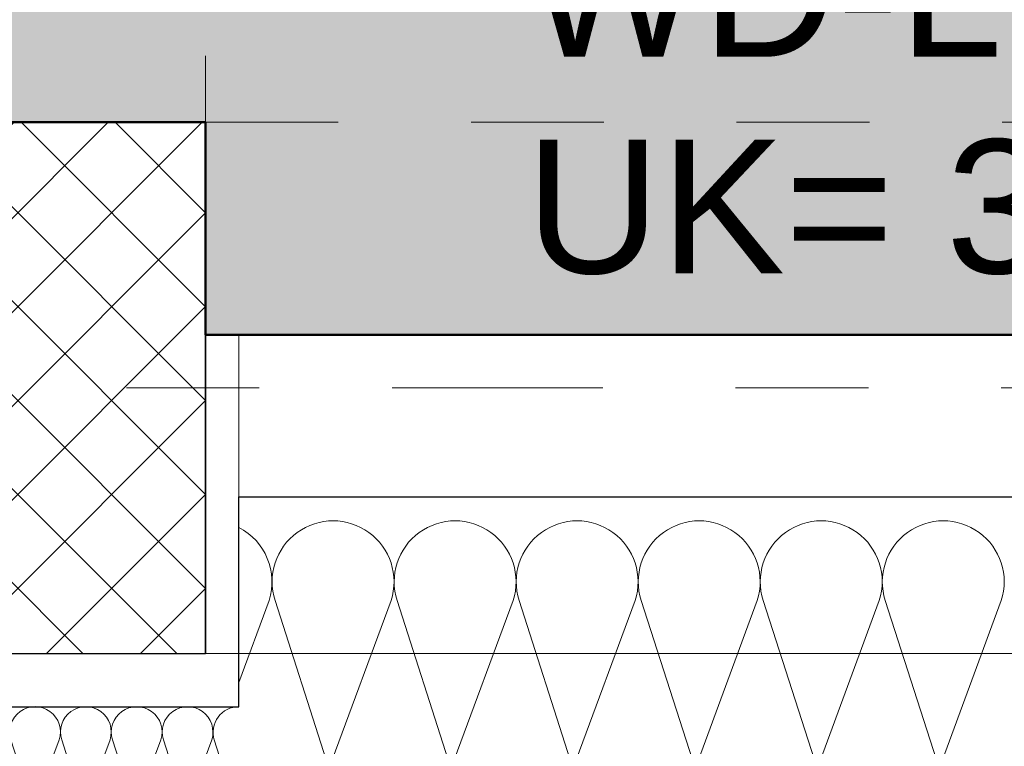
# Model space of a CAD drawing. Header units: metres. Extents: x -273 to 6, y -183 to 13.
# Tile 13 of 33: x -175.361 to -174.619, y -39.717 to -39.17. Entities that reach past the tile are written whole.
import ezdxf

# ---------------------------------------------------------------- set-up
doc = ezdxf.new("R2010")
doc.units = ezdxf.units.M
doc.header["$LTSCALE"] = 0.05
doc.header["$PDMODE"] = 1
doc.header["$PDSIZE"] = -2
doc.linetypes.add('Linienart-20', pattern=[2.116531, 1.058062, -1.058469])
doc.linetypes.add('Linienart-53', pattern=[5.291531, 3.175, -1.058062, 0.352704, -0.705764])
doc.layers.get('0').update_dxf_attribs({"lineweight": 25})
for name, color, linetype, lineweight, true_color in [('30 -32 Gründung- 2 Flachgründungen u. Bodenplatten', 7, 'Continuous', 9, 0xff6633), ('30 -33 Aussenwände- 3 Aussenstützen', 7, 'Continuous', 50, 0x0000dd), ('30 -33 Aussenwände- 7 Fassade_ Elemente', 7, 'Continuous', 9, 0x00aacc), ('30 -34 Innenwände- 11 Durchbruch', 4, 'Continuous', 9, 0x00ffff), ('30 -35 Decken- 1 Konstruktion-Träger- Stahlbeton', 7, 'Continuous', 13, 0x33aa00), ('70 -75 Raumstempel- 1 Raumstempel', 1, 'Continuous', 50, 0xff0000), ('70 -76 Bemaßung- 2 Allgemein', 7, 'Continuous', 5, 0x6666cc)]:
    doc.layers.add(name, color=color, linetype=linetype, lineweight=lineweight, true_color=true_color)
doc.layers.add('70 -71 Achsen- 1 Gebäudeachsen', color=7, linetype='Linienart-53', lineweight=18)
doc.layers.add('Keine', color=7, linetype='Continuous', lineweight=9)
doc.styles.add('Arial', font='arial.ttf')
doc.dimstyles.new('k+k 1_50', dxfattribs={"dimtxt": 0.100689, "dimasz": 0.05302, "dimexe": 0.05, "dimexo": 0.15, "dimgap": 0.01, "dimtad": 1, "dimdec": 3, "dimtxsty": 'Arial', "dimblk": 'VW_SLASH', "dimblk1": 'VW_SLASH', "dimblk2": 'VW_SLASH', "dimcen": 0, "dimdle": 0.05, "dimadec": 3, "dimazin": 0, "dimtfac": 0.75, "dimtdec": 3, "dimtix": 1, "dimtmove": 0, "dimatfit": 0, "dimldrblk": 'VW_SLASH-1', "dimfxl": 0.125, "dimfxlon": 1, "dimfrac": 2, "dimtolj": 1, "dimarcsym": 0})
doc.dimstyles.new('k+k_klein', dxfattribs={"dimtxt": 0.100689, "dimasz": 0.05302, "dimexe": 0.05, "dimexo": 0.15, "dimgap": 0.005, "dimtad": 1, "dimdec": 3, "dimtxsty": 'Arial', "dimblk": 'VW_SLASH-2', "dimblk1": 'VW_SLASH-2', "dimblk2": 'VW_SLASH-2', "dimcen": 0, "dimdle": 0.025, "dimadec": 3, "dimazin": 0, "dimtfac": 0.75, "dimtdec": 3, "dimtix": 1, "dimtmove": 0, "dimatfit": 0, "dimldrblk": 'VW_FILLEDARROW', "dimfxl": 0.1, "dimfxlon": 1, "dimfrac": 2, "dimtolj": 1, "dimarcsym": 0})

# ---------------------------------------------------------------- blocks, each defined once
blk = doc.blocks.new('Gruppe-1219')
at = {"color": 255}
blk.add_wipeout([(-176.018, -31.19704), (-176.018, -39.44704), (-175.221, -39.44704), (-175.221, -31.19704)], dxfattribs=at).dxf.layer = '30 -33 Aussenwände- 7 Fassade_ Elemente'
blk = doc.blocks.new('Gruppe-2048')
at = {"layer": '30 -33 Aussenwände- 7 Fassade_ Elemente', "lineweight": 9, "transparency": 33554687, "flags": 128}
for points in [[(0.10157, -4.05306, 0.324435), (0.12293, -4.04609, 0.324435), (0.12295, -4.02363, 0.324435), (0.1016, -4.01663), (0.05159, -4.03266, -0.324488), (0.03023, -4.02567, -0.324488), (0.03025, -4.0032, -0.324488), (0.05162, -3.99623), (0.1016, -4.01476, 0.324435), (0.12296, -4.00779, 0.324435), (0.12298, -3.98532, 0.324435), (0.10163, -3.97833), (0.05162, -3.99436, -0.324488), (0.03026, -3.98737, -0.324488), (0.03028, -3.96489, -0.324488), (0.05165, -3.95793), (0.10163, -3.97645, 0.324435), (0.12299, -3.96949, 0.324435), (0.12301, -3.94702, 0.324435), (0.10166, -3.94003), (0.05165, -3.95606, -0.767982), (0.03163, -3.92497)], [(0.12598, -3.92504, -0.426771), (0.10166, -3.93815), (0.06615, -3.92499)], [(0.10152, -4.12966, 1.372583), (0.10154, -4.09324), (0.05153, -4.10927, -1.372995), (0.05156, -4.07284), (0.10154, -4.09136, 1.372583), (0.10157, -4.05493), (0.05156, -4.07096, -1.372995), (0.05159, -4.03454), (0.10157, -4.05306, 1.372583), (0.1016, -4.01663), (0.05159, -4.03266, -1.372995), (0.05162, -3.99623), (0.1016, -4.01476, 1.372583), (0.10163, -3.97833), (0.05162, -3.99436, -1.372995), (0.05165, -3.95793)], [(0.1265, -4.15004, 0.513088), (0.10151, -4.13154), (0.0515, -4.14757, -1.372995), (0.05153, -4.11114), (0.10152, -4.12966, 1.372583), (0.10154, -4.09324), (0.05153, -4.10927, -1.372995), (0.05156, -4.07284), (0.10154, -4.09136, 1.372583), (0.10157, -4.05493)]]:
    blk.add_lwpolyline(points, format="xyb", dxfattribs=at)
blk = doc.blocks.new('Gruppe-2049')
at = {"layer": '30 -33 Aussenwände- 7 Fassade_ Elemente', "transparency": 33554687}
blk.add_blockref('Gruppe-2048', (0, 0), dxfattribs=at)
blk = doc.blocks.new('Dämmung-149')
at = {"layer": '30 -33 Aussenwände- 7 Fassade_ Elemente', "color": 7, "transparency": 33554687}
blk.add_blockref('Gruppe-2049', (0, 0), dxfattribs=at)
at = {"layer": '30 -33 Aussenwände- 7 Fassade_ Elemente', "color": 0, "flags": 1}
for tag in ['prm0_value', 'prm1_value', 'prm2_value', 'prm3_value', 'prm4_value', 'prm5_value', 'prm6_value', 'instanceID', 'prm0_name', 'prm0_type', 'prm1_name', 'prm1_type', 'prm2_name', 'prm2_type', 'prm3_name', 'prm3_type', 'prm4_name', 'prm4_type', 'prm5_name', 'prm5_type', 'prm6_name', 'prm6_type', 'IFC_UUID']:
    blk.add_attdef(tag, (-175.42104, -39.83011), '', height=0.00018, dxfattribs=at)
blk = doc.blocks.new('Gruppe-2054')
at = {"layer": '30 -33 Aussenwände- 7 Fassade_ Elemente', "lineweight": 9, "transparency": 33554687, "flags": 128}
for points in [[(3.04499, 0.0815), (3.00063, -0.0385, 1.372583), (3.08805, -0.0385), (3.04949, 0.0815, -1.372995)], [(3.13691, 0.0815), (3.09255, -0.0385, 1.372583), (3.17998, -0.0385), (3.14141, 0.0815, -1.372995)], [(3.22884, 0.0815), (3.18448, -0.0385, 1.372583), (3.27191, -0.0385), (3.23334, 0.0815, -1.372995)], [(3.32077, 0.0815), (3.27641, -0.0385, 1.372583), (3.36383, -0.0385), (3.32527, 0.0815, -1.372995)], [(3.41269, 0.0815), (3.36833, -0.0385, 1.372583), (3.45576, -0.0385), (3.41719, 0.0815, -1.372995)], [(3.27641, -0.0385, 0.324435), (3.29316, -0.08975, 0.324435), (3.34708, -0.08975, 0.324435), (3.36383, -0.0385), (3.32527, 0.0815, -0.324488), (3.34201, 0.13277, -0.324488), (3.39595, 0.13277, -0.324488), (3.41269, 0.0815), (3.36833, -0.0385, 0.324435), (3.38509, -0.08975, 0.324435), (3.43901, -0.08975, 0.324435), (3.45576, -0.0385), (3.41719, 0.0815, -0.324488), (3.43394, 0.13277, -0.324488), (3.48787, 0.13277, -0.324488), (3.50462, 0.0815), (3.46026, -0.0385, 0.324435), (3.47701, -0.08975, 0.324435), (3.53093, -0.08975, 0.324435), (3.54769, -0.0385), (3.50912, 0.0815, -0.679113), (3.575, 0.13581)], [(3.575, -0.09347, -0.367823), (3.55219, -0.0385), (3.575, 0.02321)]]:
    blk.add_lwpolyline(points, format="xyb", dxfattribs=at)
blk = doc.blocks.new('Gruppe-2055')
at = {"layer": '30 -33 Aussenwände- 7 Fassade_ Elemente', "transparency": 33554687}
blk.add_blockref('Gruppe-2054', (0, 0), dxfattribs=at)
blk = doc.blocks.new('Dämmung-151')
at = {"layer": '30 -33 Aussenwände- 7 Fassade_ Elemente', "color": 7, "transparency": 33554687}
blk.add_blockref('Gruppe-2055', (0, 0), dxfattribs=at)
at = {"layer": '30 -33 Aussenwände- 7 Fassade_ Elemente', "color": 0, "flags": 1}
for tag in ['instanceID', 'prm0_value', 'prm1_value', 'prm2_value', 'prm3_value', 'prm4_value', 'prm5_value', 'prm6_value', 'IFC_UUID', 'prm0_name', 'prm0_type', 'prm1_name', 'prm1_type', 'prm2_name', 'prm2_type', 'prm3_name', 'prm3_type', 'prm4_name', 'prm4_type', 'prm5_name', 'prm5_type', 'prm6_name', 'prm6_type']:
    blk.add_attdef(tag, (-175.196, -39.83723), '', height=0.00018, dxfattribs=at)
blk = doc.blocks.new('Gruppe-2062')
at = {"color": 255}
blk.add_wipeout([(-167.821, -40.04404), (-175.421, -40.04404), (-175.421, -39.24704), (-167.821, -39.24704)], dxfattribs=at).dxf.layer = '30 -33 Aussenwände- 7 Fassade_ Elemente'
blk.add_wipeout([(-168.046, -39.80204), (-168.046, -39.40704), (-175.196, -39.40704), (-175.196, -39.80204), (-175.351, -39.80204), (-175.351, -40.04404), (-167.891, -40.04404), (-167.891, -39.80204)], dxfattribs=at).dxf.layer = '30 -33 Aussenwände- 7 Fassade_ Elemente'
at = {"layer": '30 -33 Aussenwände- 7 Fassade_ Elemente', "flags": 128}
blk.add_lwpolyline([(-168.046, -39.80204), (-168.046, -39.40704), (-175.196, -39.40704), (-175.196, -39.80204), (-175.351, -39.80204), (-175.351, -40.04404), (-167.891, -40.04404), (-167.891, -39.80204)], close=True, dxfattribs=at)
at = {"color": 255, "lineweight": 25}
blk.add_wipeout([(-167.821, -39.80204), (-175.421, -39.80204), (-175.421, -39.68704), (-175.196, -39.68704), (-175.196, -39.52904), (-168.046, -39.52904), (-168.046, -39.68687), (-167.821, -39.68687)], dxfattribs=at).dxf.layer = '30 -33 Aussenwände- 7 Fassade_ Elemente'
at = {"layer": '30 -33 Aussenwände- 7 Fassade_ Elemente', "lineweight": 25, "flags": 128}
blk.add_lwpolyline([(-175.421, -39.68704), (-175.196, -39.68704), (-175.196, -39.52904), (-168.046, -39.52904), (-168.046, -39.68687), (-167.821, -39.68687)], dxfattribs=at)
at = {"layer": '30 -33 Aussenwände- 7 Fassade_ Elemente'}
for name, p, rotation in [('Dämmung-151', (-171.621, -39.64554), 180), ('Dämmung-149', (-179.346, -39.81354), 90)]:
    blk.add_blockref(name, p, dxfattribs=dict(at, rotation=rotation))
blk = doc.blocks.new('Gruppe-9007')
at = {"layer": '30 -35 Decken- 1 Konstruktion-Träger- Stahlbeton', "color": 7, "linetype": 'Linienart-20', "lineweight": 13, "transparency": 33554687}
for p, q in [((-175.221, -39.24704), (-160.421, -39.24704)), ((-175.221, -39.64704), (-160.421, -39.64704))]:
    blk.add_line(p, q, dxfattribs=at)
at = {"layer": '30 -35 Decken- 1 Konstruktion-Träger- Stahlbeton', "color": 7, "linetype": 'Continuous', "lineweight": 35, "transparency": 33554687, "flags": 128}
blk.add_lwpolyline([(-175.221, -39.24704), (-175.221, -39.64704)], dxfattribs=at)
at = {"layer": '30 -35 Decken- 1 Konstruktion-Träger- Stahlbeton', "color": 0, "flags": 1}
for tag in ['instanceID', 'IFC_UUID']:
    blk.add_attdef(tag, (-175.221, -39.64704), '', height=0.00018, dxfattribs=at)
blk = doc.blocks.new('Gruppe-9034')
at = {"layer": '30 -35 Decken- 1 Konstruktion-Träger- Stahlbeton', "color": 7, "linetype": 'Linienart-20', "lineweight": 13, "transparency": 33554687}
blk.add_line((-175.221, -31.39704), (-175.221, -39.24704), dxfattribs=at)
at = {"layer": '30 -35 Decken- 1 Konstruktion-Träger- Stahlbeton', "color": 7, "linetype": 'Continuous', "lineweight": 35, "transparency": 33554687, "flags": 128}
blk.add_lwpolyline([(-175.221, -39.24704), (-175.621, -39.24704)], dxfattribs=at)
at = {"layer": '30 -35 Decken- 1 Konstruktion-Träger- Stahlbeton', "color": 0, "flags": 1}
for tag in ['instanceID', 'IFC_UUID']:
    blk.add_attdef(tag, (-175.621, -39.24704), '', height=0.00018, dxfattribs=at)
blk = doc.blocks.new('Gruppe-10851')
at = {"layer": '30 -33 Aussenwände- 3 Aussenstützen', "linetype": 'Continuous', "lineweight": 9, "transparency": 33554687}
for p, q in [((-175.421, -39.39704), (-175.421, -39.49704)), ((-175.471, -39.44704), (-175.371, -39.44704))]:
    blk.add_line(p, q, dxfattribs=at)
blk = doc.blocks.new('Gruppe-10852')
at = {"color": 255, "lineweight": 25, "transparency": 33554687}
blk.add_wipeout([(-175.221, -39.24704), (-175.621, -39.24704), (-175.621, -39.64704), (-175.221, -39.64704)], dxfattribs=at).dxf.layer = '30 -33 Aussenwände- 3 Aussenstützen'
at = {"layer": '30 -33 Aussenwände- 3 Aussenstützen', "linetype": 'Continuous', "lineweight": 9, "transparency": 33554687}
h = blk.add_hatch(dxfattribs=at)
h.set_pattern_fill('Beton 1mm SRF', style=0, pattern_type=2)
h.set_pattern_definition([(45, (0, 0), (0.03535534, -0.03535534), []), (-45, (0, 0), (0.03535534, 0.03535534), [])])
h.paths.add_polyline_path([(-175.221, -39.24704), (-175.621, -39.24704), (-175.621, -39.64704), (-175.221, -39.64704)])
at = {"layer": '30 -33 Aussenwände- 3 Aussenstützen', "lineweight": 25, "transparency": 33554687, "flags": 128}
blk.add_lwpolyline([(-175.221, -39.24704), (-175.621, -39.24704), (-175.621, -39.64704), (-175.221, -39.64704)], close=True, dxfattribs=at)
at = {"layer": '30 -33 Aussenwände- 3 Aussenstützen', "transparency": 33554687}
blk.add_blockref('Gruppe-10851', (0, 0), dxfattribs=at)
blk = doc.blocks.new('Gruppe-10853')
at = {"layer": '30 -33 Aussenwände- 3 Aussenstützen', "color": 7}
blk.add_blockref('Gruppe-10852', (0, 0), dxfattribs=at)
at = {"layer": '30 -33 Aussenwände- 3 Aussenstützen', "color": 0, "flags": 1}
for tag in ['instanceID', 'IFC_UUID']:
    blk.add_attdef(tag, (-175.621, -39.64704), '', height=0.00018, dxfattribs=at)
blk = doc.blocks.new('Gruppe-11691')
at = {"layer": '30 -32 Gründung- 2 Flachgründungen u. Bodenplatten', "transparency": 33554687, "flags": 128}
blk.add_lwpolyline([(-114.421, -0.24704), (-168.021, -0.24704), (-168.021, -8.49704), (-175.621, -8.49704), (-175.621, -39.64704), (-160.346, -39.64704), (-160.346, -34.34704), (-170.321, -34.34704), (-170.321, -13.79704), (-162.721, -13.79704), (-162.721, -8.57204), (-163.896, -8.57204), (-163.896, -6.69704), (-162.721, -6.69704), (-162.721, -5.54704), (-119.721, -5.54704), (-119.721, -10.46204), (-94.321, -10.46204), (-94.321, -5.54704), (-49.721, -5.54704), (-49.721, -0.24704), (-99.621, -0.24704), (-99.621, -4.91204), (-114.421, -4.91204)], close=True, dxfattribs=at)
blk.add_lwpolyline([(-114.421, -0.24704), (-168.021, -0.24704), (-168.021, -8.49704), (-175.621, -8.49704), (-175.621, -39.64704), (-160.346, -39.64704), (-160.346, -34.34704), (-170.321, -34.34704), (-170.321, -13.79704), (-162.721, -13.79704), (-162.721, -8.57204), (-163.896, -8.57204), (-163.896, -6.69704), (-162.721, -6.69704), (-162.721, -5.54704), (-119.721, -5.54704), (-119.721, -10.46204), (-94.321, -10.46204), (-94.321, -5.54704), (-49.721, -5.54704), (-49.721, -0.24704), (-99.621, -0.24704), (-99.621, -4.91204), (-114.421, -4.91204)], close=True, dxfattribs=at)
blk.add_lwpolyline([(-114.421, -0.24704), (-168.021, -0.24704), (-168.021, -8.49704), (-175.621, -8.49704), (-175.621, -39.64704), (-160.346, -39.64704), (-160.346, -34.34704), (-170.321, -34.34704), (-170.321, -13.79704), (-162.721, -13.79704), (-162.721, -8.57204), (-163.896, -8.57204), (-163.896, -6.69704), (-162.721, -6.69704), (-162.721, -5.54704), (-119.721, -5.54704), (-119.721, -10.46204), (-94.321, -10.46204), (-94.321, -5.54704), (-49.721, -5.54704), (-49.721, -0.24704), (-99.621, -0.24704), (-99.621, -4.91204), (-114.421, -4.91204)], close=True, dxfattribs=at)
blk.add_lwpolyline([(-114.421, -0.24704), (-168.021, -0.24704), (-168.021, -8.49704), (-175.621, -8.49704), (-175.621, -39.64704), (-160.346, -39.64704), (-160.346, -34.34704), (-170.321, -34.34704), (-170.321, -13.79704), (-162.721, -13.79704), (-162.721, -8.57204), (-163.896, -8.57204), (-163.896, -6.69704), (-162.721, -6.69704), (-162.721, -5.54704), (-119.721, -5.54704), (-119.721, -10.46204), (-94.321, -10.46204), (-94.321, -5.54704), (-49.721, -5.54704), (-49.721, -0.24704), (-99.621, -0.24704), (-99.621, -4.91204), (-114.421, -4.91204)], close=True, dxfattribs=at)
blk.add_lwpolyline([(-114.421, -0.24704), (-168.021, -0.24704), (-168.021, -8.49704), (-175.621, -8.49704), (-175.621, -39.64704), (-160.346, -39.64704), (-160.346, -34.34704), (-170.321, -34.34704), (-170.321, -13.79704), (-162.721, -13.79704), (-162.721, -8.57204), (-163.896, -8.57204), (-163.896, -6.69704), (-162.721, -6.69704), (-162.721, -5.54704), (-119.721, -5.54704), (-119.721, -10.46204), (-94.321, -10.46204), (-94.321, -5.54704), (-49.721, -5.54704), (-49.721, -0.24704), (-99.621, -0.24704), (-99.621, -4.91204), (-114.421, -4.91204)], close=True, dxfattribs=at)
blk.add_lwpolyline([(-114.421, -0.24704), (-168.021, -0.24704), (-168.021, -8.49704), (-175.621, -8.49704), (-175.621, -39.64704), (-160.346, -39.64704), (-160.346, -34.34704), (-170.321, -34.34704), (-170.321, -13.79704), (-162.721, -13.79704), (-162.721, -8.57204), (-163.896, -8.57204), (-163.896, -6.69704), (-162.721, -6.69704), (-162.721, -5.54704), (-119.721, -5.54704), (-119.721, -10.46204), (-94.321, -10.46204), (-94.321, -5.54704), (-49.721, -5.54704), (-49.721, -0.24704), (-99.621, -0.24704), (-99.621, -4.91204), (-114.421, -4.91204)], close=True, dxfattribs=at)
blk.add_lwpolyline([(-114.421, -0.24704), (-168.021, -0.24704), (-168.021, -8.49704), (-175.621, -8.49704), (-175.621, -39.64704), (-160.346, -39.64704), (-160.346, -34.34704), (-170.321, -34.34704), (-170.321, -13.79704), (-162.721, -13.79704), (-162.721, -8.57204), (-163.896, -8.57204), (-163.896, -6.69704), (-162.721, -6.69704), (-162.721, -5.54704), (-119.721, -5.54704), (-119.721, -10.46204), (-94.321, -10.46204), (-94.321, -5.54704), (-49.721, -5.54704), (-49.721, -0.24704), (-99.621, -0.24704), (-99.621, -4.91204), (-114.421, -4.91204)], close=True, dxfattribs=at)
blk.add_lwpolyline([(-114.421, -0.24704), (-168.021, -0.24704), (-168.021, -8.49704), (-175.621, -8.49704), (-175.621, -39.64704), (-160.346, -39.64704), (-160.346, -34.34704), (-170.321, -34.34704), (-170.321, -13.79704), (-162.721, -13.79704), (-162.721, -8.57204), (-163.896, -8.57204), (-163.896, -6.69704), (-162.721, -6.69704), (-162.721, -5.54704), (-119.721, -5.54704), (-119.721, -10.46204), (-94.321, -10.46204), (-94.321, -5.54704), (-49.721, -5.54704), (-49.721, -0.24704), (-99.621, -0.24704), (-99.621, -4.91204), (-114.421, -4.91204)], close=True, dxfattribs=at)
blk.add_lwpolyline([(-114.421, -0.24704), (-168.021, -0.24704), (-168.021, -8.49704), (-175.621, -8.49704), (-175.621, -39.64704), (-160.346, -39.64704), (-160.346, -34.34704), (-170.321, -34.34704), (-170.321, -13.79704), (-162.721, -13.79704), (-162.721, -8.57204), (-163.896, -8.57204), (-163.896, -6.69704), (-162.721, -6.69704), (-162.721, -5.54704), (-119.721, -5.54704), (-119.721, -10.46204), (-94.321, -10.46204), (-94.321, -5.54704), (-49.721, -5.54704), (-49.721, -0.24704), (-99.621, -0.24704), (-99.621, -4.91204), (-114.421, -4.91204)], close=True, dxfattribs=at)
at = {"layer": '30 -32 Gründung- 2 Flachgründungen u. Bodenplatten', "color": 0, "flags": 1}
for tag in ['instanceID', 'IFC_UUID']:
    blk.add_attdef(tag, (-175.621, -39.64704), '', height=0.00018, dxfattribs=at)
blk = doc.blocks.new('_00-EG_Tragwerk (2D)')
at = {"layer": '30 -33 Aussenwände- 7 Fassade_ Elemente', "color": 7}
blk.add_blockref('Gruppe-1219', (0, 0), dxfattribs=at)
blk.add_blockref('Gruppe-2062', (0, 0), dxfattribs=at)
at = {"layer": '30 -35 Decken- 1 Konstruktion-Träger- Stahlbeton'}
for name in ['Gruppe-9034', 'Gruppe-9007']:
    blk.add_blockref(name, (0, 0), dxfattribs=at)
at = {"layer": '30 -33 Aussenwände- 3 Aussenstützen'}
blk.add_blockref('Gruppe-10853', (0, 0), dxfattribs=at)
at = {"layer": '30 -32 Gründung- 2 Flachgründungen u. Bodenplatten', "transparency": 33554687}
blk.add_blockref('Gruppe-11691', (0, 0), dxfattribs=at)
blk = doc.blocks.new('Gruppe-13764')
at = {"layer": '30 -34 Innenwände- 11 Durchbruch', "insert": (-174.98, -39.37941), "char_height": 0.1006887, "attachment_point": 7, "line_spacing_factor": 0.970891, "style": 'Arial'}
blk.add_mtext('WD-L 0,98m/0,38m\\PUK= 3,61m ü.OKRB', dxfattribs=at)
blk = doc.blocks.new('Gruppe-13765')
at = {"layer": '30 -34 Innenwände- 11 Durchbruch', "color": 7, "transparency": 33554687}
blk.add_blockref('Gruppe-13764', (0, 0), dxfattribs=at)
blk = doc.blocks.new('Gruppe-13766')
at = {"layer": '30 -34 Innenwände- 11 Durchbruch', "color": 7, "transparency": 33554687}
blk.add_blockref('Gruppe-13765', (0, 0), dxfattribs=at)
at = {"layer": '30 -34 Innenwände- 11 Durchbruch', "color": 0, "flags": 1}
for tag in ['prm0_value', 'prm1_value', 'prm2_value', 'prm3_value', 'prm4_value', 'prm5_value', 'prm6_value', 'prm7_value', 'IFC_UUID', 'instanceID', 'prm0_name', 'prm0_type', 'prm2_name', 'prm2_type', 'prm3_name', 'prm3_type', 'prm6_name', 'prm6_type', 'prm1_name', 'prm1_type', 'prm4_name', 'prm4_type', 'prm5_name', 'prm5_type', 'prm7_name', 'prm7_type']:
    blk.add_attdef(tag, (-176.018, -39.384), '', height=0.00018, dxfattribs=at)
blk = doc.blocks.new('_EG_2D  (2D)')
at = {"layer": '70 -75 Raumstempel- 1 Raumstempel', "linetype": 'Continuous', "lineweight": 0, "true_color": 0xff0000}
blk.add_hatch(color=1, dxfattribs=at).paths.add_polyline_path([(-175.38099996, -33.54804198), (-175.38099996, -39.24704198), (-175.22099996, -39.24704198), (-175.22099996, -39.40704198), (-170.89199996, -39.40704198), (-170.89199996, -33.54804198)])
at = {"layer": '70 -75 Raumstempel- 1 Raumstempel', "flags": 128}
blk.add_lwpolyline([(-175.38099996, -33.54804198), (-175.38099996, -39.24704198), (-175.22099996, -39.24704198), (-175.22099996, -39.40704198), (-170.89199996, -39.40704198), (-170.89199996, -33.54804198)], close=True, dxfattribs=at)
at = {"layer": '30 -34 Innenwände- 11 Durchbruch'}
blk.add_blockref('Gruppe-13766', (0, 0), dxfattribs=at)
blk = doc.blocks.new('VW_SLASH')
at = {"color": 0, "linetype": 'ByBlock', "lineweight": -2, "transparency": 16777216}
blk.add_line((0.943, 0), (-1, 0), dxfattribs=at)
at = {"color": 0, "lineweight": 20, "transparency": 16777216, "flags": 128}
blk.add_lwpolyline([(0.5, 0.5), (-0.5, -0.5)], dxfattribs=at)
blk = doc.blocks.new('*D15205')
at = {"layer": '70 -76 Bemaßung- 2 Allgemein', "color": 0, "lineweight": -2}
for p, q in [((-176.643, -33.54804), (-176.818, -33.54804)), ((-176.768, -39.35402), (-176.768, -33.60106)), ((-176.643, -39.40704), (-176.818, -39.40704))]:
    blk.add_line(p, q, dxfattribs=at)
at = {"layer": 'Defpoints', "color": 0}
for p in [(-176.768, -33.54804), (-175.428, -33.54804), (-175.196, -39.40704)]:
    blk.add_point(p, dxfattribs=at)
at = {"layer": '70 -76 Bemaßung- 2 Allgemein', "color": 0, "lineweight": -2, "xscale": 0.05302001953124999, "yscale": 0.05302001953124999, "zscale": 0.05302001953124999}
for p, rotation in [((-176.768, -33.54804), 90), ((-176.768, -39.40704), 270)]:
    blk.add_blockref('VW_SLASH', p, dxfattribs=dict(at, rotation=rotation))
at = {"layer": '70 -76 Bemaßung- 2 Allgemein', "color": 0, "insert": (-176.8561, -36.47754), "char_height": 0.1006887, "attachment_point": 5, "rotation": 90, "style": 'Arial'}
blk.add_mtext('\\A1;5,85\\S9^ ;', dxfattribs=at)
blk = doc.blocks.new('VW_SLASH-1')
at = {"color": 0, "linetype": 'ByBlock', "lineweight": -2, "transparency": 16777216}
blk.add_line((0.943, 0), (-1, 0), dxfattribs=at)
at = {"color": 0, "lineweight": 5, "transparency": 16777216, "flags": 128}
blk.add_lwpolyline([(0.5, 0.5), (-0.5, -0.5)], dxfattribs=at)
blk = doc.blocks.new('*D15206')
at = {"layer": '70 -76 Bemaßung- 2 Allgemein', "color": 0, "lineweight": -2}
for p, q in [((-176.643, -39.40704), (-176.818, -39.40704)), ((-176.768, -39.99102), (-176.768, -39.46006)), ((-176.643, -40.04404), (-176.818, -40.04404))]:
    blk.add_line(p, q, dxfattribs=at)
at = {"layer": 'Defpoints', "color": 0}
for p in [(-176.768, -39.40704), (-175.196, -39.40704), (-175.381, -40.04404)]:
    blk.add_point(p, dxfattribs=at)
at = {"layer": '70 -76 Bemaßung- 2 Allgemein', "color": 0, "lineweight": -2, "xscale": 0.05302001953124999, "yscale": 0.05302001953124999, "zscale": 0.05302001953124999}
for p, rotation in [((-176.768, -39.40704), 90), ((-176.768, -40.04404), 270)]:
    blk.add_blockref('VW_SLASH', p, dxfattribs=dict(at, rotation=rotation))
at = {"layer": '70 -76 Bemaßung- 2 Allgemein', "color": 0, "insert": (-176.84533, -39.72554), "char_height": 0.1006887, "attachment_point": 5, "rotation": 90, "style": 'Arial'}
blk.add_mtext('\\A1;63\\S7^ ;', dxfattribs=at)
blk = doc.blocks.new('VW_SLASH-2')
at = {"color": 0, "linetype": 'ByBlock', "lineweight": -2, "transparency": 16777216}
blk.add_line((0.472, 0), (-1, 0), dxfattribs=at)
at = {"color": 0, "lineweight": 5, "transparency": 16777216, "flags": 128}
blk.add_lwpolyline([(0.5, 0.5), (-0.5, -0.5)], dxfattribs=at)
blk = doc.blocks.new('*D17428')
at = {"layer": '70 -76 Bemaßung- 2 Allgemein', "color": 0, "lineweight": -2}
for p, q in [((-175.421, -43.67204), (-175.421, -43.82204)), ((-175.221, -43.67204), (-175.221, -43.82204)), ((-175.27402, -43.77204), (-175.36798, -43.77204))]:
    blk.add_line(p, q, dxfattribs=at)
at = {"layer": 'Defpoints', "color": 0}
for p in [(-175.221, -39.24704), (-175.421, -40.79404), (-175.421, -43.77204)]:
    blk.add_point(p, dxfattribs=at)
at = {"layer": '70 -76 Bemaßung- 2 Allgemein', "color": 0, "lineweight": -2, "xscale": 0.05302001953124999, "yscale": 0.05302001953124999, "zscale": 0.05302001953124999, "rotation": 180}
blk.add_blockref('VW_SLASH-2', (-175.421, -43.77204), dxfattribs=at)
at = {"layer": '70 -76 Bemaßung- 2 Allgemein', "color": 0, "lineweight": -2, "xscale": 0.05302001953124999, "yscale": 0.05302001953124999, "zscale": 0.05302001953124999}
blk.add_blockref('VW_SLASH-2', (-175.221, -43.77204), dxfattribs=at)
at = {"layer": '70 -76 Bemaßung- 2 Allgemein', "color": 0, "insert": (-175.321, -43.71064), "char_height": 0.100689, "attachment_point": 5, "style": 'Arial'}
blk.add_mtext('\\A1;20', dxfattribs=at)
blk = doc.blocks.new('VW_FILLEDARROW')
at = {"linetype": 'Continuous', "lineweight": 0, "transparency": 16777216}
blk.add_hatch(color=0, dxfattribs=at).paths.add_polyline_path([(-2.829, 0.758), (0, 0), (-2.829, -0.758)])
at = {"color": 0, "lineweight": 5, "transparency": 16777216, "flags": 128}
blk.add_lwpolyline([(-2.829, 0.758), (0, 0), (-2.829, -0.758)], close=True, dxfattribs=at)
blk = doc.blocks.new('*D17429')
at = {"layer": '70 -76 Bemaßung- 2 Allgemein', "color": 0, "lineweight": -2}
for p, q in [((-175.221, -43.67204), (-175.221, -43.82204)), ((-168.021, -43.67204), (-168.021, -43.82204)), ((-168.07402, -43.77204), (-175.16798, -43.77204))]:
    blk.add_line(p, q, dxfattribs=at)
at = {"layer": 'Defpoints', "color": 0}
for p in [(-175.221, -39.24704), (-168.021, -39.24704), (-175.221, -43.77204)]:
    blk.add_point(p, dxfattribs=at)
at = {"layer": '70 -76 Bemaßung- 2 Allgemein', "color": 0, "lineweight": -2, "xscale": 0.05302001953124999, "yscale": 0.05302001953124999, "zscale": 0.05302001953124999, "rotation": 180.0000000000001}
blk.add_blockref('VW_SLASH-2', (-175.221, -43.77204), dxfattribs=at)
at = {"layer": '70 -76 Bemaßung- 2 Allgemein', "color": 0, "lineweight": -2, "xscale": 0.05302001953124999, "yscale": 0.05302001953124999, "zscale": 0.05302001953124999}
blk.add_blockref('VW_SLASH-2', (-168.021, -43.77204), dxfattribs=at)
at = {"layer": '70 -76 Bemaßung- 2 Allgemein', "color": 0, "insert": (-171.621, -43.70158), "char_height": 0.100689, "attachment_point": 5, "style": 'Arial'}
blk.add_mtext('\\A1;7,20', dxfattribs=at)
blk = doc.blocks.new('*D17562')
at = {"layer": '70 -76 Bemaßung- 2 Allgemein', "color": 0, "lineweight": -2}
for p, q in [((-177.168, -31.39704), (-177.318, -31.39704)), ((-177.268, -39.19402), (-177.268, -31.45006)), ((-177.168, -39.24704), (-177.318, -39.24704))]:
    blk.add_line(p, q, dxfattribs=at)
at = {"layer": 'Defpoints', "color": 0}
for p in [(-177.268, -31.39704), (-175.621, -31.39704), (-175.221, -39.24704)]:
    blk.add_point(p, dxfattribs=at)
at = {"layer": '70 -76 Bemaßung- 2 Allgemein', "color": 0, "lineweight": -2, "xscale": 0.05302001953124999, "yscale": 0.05302001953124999, "zscale": 0.05302001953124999}
for p, rotation in [((-177.268, -31.39704), 90), ((-177.268, -39.24704), 270)]:
    blk.add_blockref('VW_SLASH-2', p, dxfattribs=dict(at, rotation=rotation))
at = {"layer": '70 -76 Bemaßung- 2 Allgemein', "color": 0, "insert": (-177.33346, -35.32204), "char_height": 0.100689, "attachment_point": 5, "rotation": 90, "style": 'Arial'}
blk.add_mtext('\\A1;7,85', dxfattribs=at)
blk = doc.blocks.new('*D17563')
at = {"layer": '70 -76 Bemaßung- 2 Allgemein', "color": 0, "lineweight": -2}
for p, q in [((-177.168, -39.24704), (-177.318, -39.24704)), ((-177.268, -39.39402), (-177.268, -39.30006)), ((-177.168, -39.44704), (-177.318, -39.44704))]:
    blk.add_line(p, q, dxfattribs=at)
at = {"layer": 'Defpoints', "color": 0}
for p in [(-177.268, -39.24704), (-175.221, -39.24704), (-176.768, -39.44704)]:
    blk.add_point(p, dxfattribs=at)
at = {"layer": '70 -76 Bemaßung- 2 Allgemein', "color": 0, "lineweight": -2, "xscale": 0.05302001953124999, "yscale": 0.05302001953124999, "zscale": 0.05302001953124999}
for p, rotation in [((-177.268, -39.24704), 90), ((-177.268, -39.44704), 270)]:
    blk.add_blockref('VW_SLASH-2', p, dxfattribs=dict(at, rotation=rotation))
at = {"layer": '70 -76 Bemaßung- 2 Allgemein', "color": 0, "insert": (-177.3244, -39.34704), "char_height": 0.100689, "attachment_point": 5, "rotation": 90, "style": 'Arial'}
blk.add_mtext('\\A1;20', dxfattribs=at)
blk = doc.blocks.new('*D17564')
at = {"layer": '70 -76 Bemaßung- 2 Allgemein', "color": 0, "lineweight": -2}
for p, q in [((-177.168, -39.44704), (-177.318, -39.44704)), ((-177.268, -39.59402), (-177.268, -39.50006)), ((-177.168, -39.64704), (-177.318, -39.64704))]:
    blk.add_line(p, q, dxfattribs=at)
at = {"layer": 'Defpoints', "color": 0}
for p in [(-177.268, -39.44704), (-176.768, -39.44704), (-175.221, -39.64704)]:
    blk.add_point(p, dxfattribs=at)
at = {"layer": '70 -76 Bemaßung- 2 Allgemein', "color": 0, "lineweight": -2, "xscale": 0.05302001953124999, "yscale": 0.05302001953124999, "zscale": 0.05302001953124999}
for p, rotation in [((-177.268, -39.44704), 90), ((-177.268, -39.64704), 270)]:
    blk.add_blockref('VW_SLASH-2', p, dxfattribs=dict(at, rotation=rotation))
at = {"layer": '70 -76 Bemaßung- 2 Allgemein', "color": 0, "insert": (-177.3244, -39.54704), "char_height": 0.100689, "attachment_point": 5, "rotation": 90, "style": 'Arial'}
blk.add_mtext('\\A1;20', dxfattribs=at)
blk = doc.blocks.new('*D19404')
at = {"layer": '70 -76 Bemaßung- 2 Allgemein', "color": 0, "lineweight": -2}
for p, q in [((-172.58, -39.04402), (-172.58, -38.991)), ((-172.705, -39.09704), (-172.53, -39.09704)), ((-172.58, -39.24704), (-172.58, -39.09704)), ((-172.705, -39.24704), (-172.53, -39.24704)), ((-172.58, -39.30006), (-172.58, -39.35308))]:
    blk.add_line(p, q, dxfattribs=at)
at = {"layer": 'Defpoints', "color": 0}
for p in [(-175.221, -39.09704), (-172.58, -39.09704), (-175.221, -39.24704)]:
    blk.add_point(p, dxfattribs=at)
at = {"layer": '70 -76 Bemaßung- 2 Allgemein', "color": 0, "lineweight": -2, "xscale": 0.05302001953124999, "yscale": 0.05302001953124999, "zscale": 0.05302001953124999}
for p, rotation in [((-172.58, -39.09704), 270), ((-172.58, -39.24704), 90)]:
    blk.add_blockref('VW_SLASH', p, dxfattribs=dict(at, rotation=rotation))
at = {"layer": '70 -76 Bemaßung- 2 Allgemein', "color": 0, "insert": (-172.4636, -39.17204), "char_height": 0.100689, "attachment_point": 5, "rotation": 90, "style": 'Arial'}
blk.add_mtext('\\A1;15', dxfattribs=at)
blk = doc.blocks.new('_Achsen (3D)')
at = {"layer": '70 -71 Achsen- 1 Gebäudeachsen', "transparency": 33554687}
blk.add_line((-179.668, -39.44704), (3.826, -39.44704), dxfattribs=at)
blk = doc.blocks.new('Gruppe-14202')
at = {"layer": '70 -76 Bemaßung- 2 Allgemein'}
for base, p1, p2, text, picture, middle in [((-176.768, -33.54804), (-175.196, -39.40704), (-175.428, -33.54804), '5,85\\S9^ ;', '*D15205', (-176.8561, -36.47754)), ((-176.768, -39.40704), (-175.381, -40.04404), (-175.196, -39.40704), '63\\S7^ ;', '*D15206', (-176.84533, -39.72554))]:
    dim = blk.add_linear_dim(base=base, p1=p1, p2=p2, angle=270, text=text, dimstyle='k+k 1_50', override={"dimtxt": 0.100689, "dimgap": 0.01, "dimpost": '<>', "dimtxsty": 'Arial', "dimtmove": 2}, dxfattribs=at)
    dim.commit()
    dim.dimension.update_dxf_attribs({"geometry": picture, "text_midpoint": middle})
blk = doc.blocks.new('Gruppe-14517')
at = {"layer": '70 -76 Bemaßung- 2 Allgemein'}
dim = blk.add_linear_dim(base=(-175.421, -43.77204), p1=(-175.221, -39.24704), p2=(-175.421, -40.79404), text='20', dimstyle='k+k_klein', override={"dimtxt": 0.100689, "dimgap": 0.01, "dimpost": '<>', "dimtxsty": 'Arial', "dimtmove": 2}, dxfattribs=at)
dim.commit()
dim.dimension.update_dxf_attribs({"geometry": '*D17428', "text_midpoint": (-175.321, -43.71064)})
dim = blk.add_aligned_dim(p1=(-168.021, -39.24704), p2=(-175.221, -39.24704), distance=4.525, text='7,20', dimstyle='k+k_klein', override={"dimtxt": 0.100689, "dimgap": 0.01, "dimpost": '<>', "dimtxsty": 'Arial', "dimtmove": 2}, dxfattribs=at)
dim.commit()
dim.dimension.update_dxf_attribs({"geometry": '*D17429', "text_midpoint": (-171.621, -43.70158)})
blk = doc.blocks.new('Gruppe-14520')
at = {"layer": '70 -76 Bemaßung- 2 Allgemein'}
for base, p1, p2, text, picture, middle in [((-177.26799996, -31.39704198), (-175.22099996, -39.24704198), (-175.62099996, -31.39704198), '7,85', '*D17562', (-177.3334635, -35.32204198)), ((-177.26799996, -39.24704198), (-176.76799996, -39.44704198), (-175.22099996, -39.24704198), '20', '*D17563', (-177.32440152, -39.34704198)), ((-177.26799996, -39.44704198), (-175.22099996, -39.64704198), (-176.76799996, -39.44704198), '20', '*D17564', (-177.32440152, -39.54704198))]:
    dim = blk.add_linear_dim(base=base, p1=p1, p2=p2, angle=270, text=text, dimstyle='k+k_klein', override={"dimtxt": 0.100689, "dimgap": 0.005, "dimdec": 8, "dimpost": '<>', "dimtxsty": 'Arial', "dimtmove": 2}, dxfattribs=at)
    dim.commit()
    dim.dimension.update_dxf_attribs({"geometry": picture, "text_midpoint": middle})
blk = doc.blocks.new('Gruppe-15711')
at = {"layer": '70 -76 Bemaßung- 2 Allgemein'}
dim = blk.add_linear_dim(base=(-172.58, -39.09704198), p1=(-175.22099996, -39.24704198), p2=(-175.22099996, -39.09704198), angle=270, text='15', dimstyle='k+k 1_50', override={"dimtxt": 0.100689, "dimgap": 0.01, "dimdec": 8, "dimpost": '<>', "dimtxsty": 'Arial', "dimtix": 0, "dimtmove": 2}, dxfattribs=at)
dim.commit()
dim.dimension.update_dxf_attribs({"geometry": '*D19404', "text_midpoint": (-172.46359844, -39.17204198)})
blk = doc.blocks.new('_EG_2D Bemaßung_ Beschriftung (2D)')
at = {"layer": '70 -76 Bemaßung- 2 Allgemein'}
for name in ['Gruppe-14202', 'Gruppe-14520', 'Gruppe-15711', 'Gruppe-14517']:
    blk.add_blockref(name, (0, 0), dxfattribs=at)

msp = doc.modelspace()

# ---------------------------------------------------------------- block references
at = {"layer": 'Keine', "color": 1}
msp.add_blockref('_00-EG_Tragwerk (2D)', (0, 0), dxfattribs=at)

# ---------------------------------------------------------------- next in the draw order: block references
msp.add_blockref('_EG_2D  (2D)', (0, 0), dxfattribs=at)

# ---------------------------------------------------------------- next in the draw order: block references
msp.add_blockref('_EG_2D Bemaßung_ Beschriftung (2D)', (0, 0), dxfattribs=at)

# ---------------------------------------------------------------- next in the draw order: block references
msp.add_blockref('_Achsen (3D)', (0, 0), dxfattribs=at)

doc.saveas('drawing.dxf')
